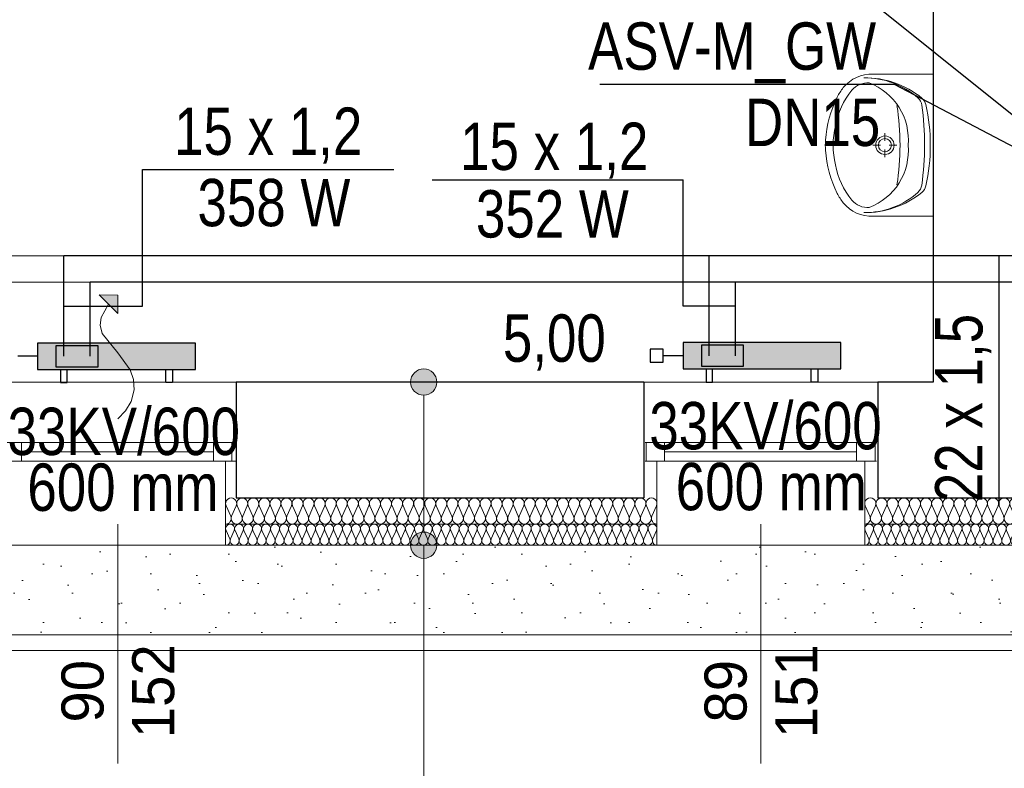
# Model space of a CAD drawing. Extents: x -440864 to -355682, y 13652 to 155872.
# Tile 17 of 179: x -422588 to -418844, y 21885 to 24730. Entities that reach past the tile are written whole.
import ezdxf
from ezdxf.lldxf.tags import DXFTag

# ---------------------------------------------------------------- set-up
doc = ezdxf.new("R2010")
doc.units = 0
doc.header["$MEASUREMENT"] = 0
for name, color, linetype in [('#podkład', 252, 'Continuous'), ('A-Okna', 252, 'Continuous'), ('Arch ocieplenie', 252, 'Continuous'), ('Arch opisy', 252, 'Continuous'), ('Inwent Izolacje', 252, 'Continuous'), ('INWENT wyposarzenie', 252, 'Continuous'), ('IS_Armatura_podłączeniowa_grz._dolnozas.', 7, 'SOLID'), ('IS_Armatura_Therm', 7, 'SOLID'), ('IS_Grzejniki_Plan_rzut', 7, 'SOLID'), ('IS_Opisy_działek_Therm', 7, 'SOLID'), ('IS_Powrót', 5, 'DASH'), ('IS_Text_Armatury_Therm', 7, 'Continuous'), ('IS_Text_Odbiornikow_Therm', 7, 'Continuous'), ('IS_Zasilanie', 1, 'SOLID')]:
    doc.layers.add(name, color=color, linetype=linetype)
for name, color, linetype, lineweight in [('A-Okna_Nr_Pióra__9', 252, 'Continuous', 13), ('Arch ocieplenie_Nr_Pióra__9', 252, 'Continuous', 13), ('Arch okna_Nr_Pióra__82', 252, 'Continuous', 20), ('Arch opisy_Nr_Pióra__21', 252, 'Continuous', 9), ('Arch teren_Nr_Pióra__5', 252, 'Continuous', 13), ('Arch wykończenie_Nr_Pióra__3', 252, 'Continuous', 18), ('Inwent Izolacje_Nr_Pióra__2', 252, 'Continuous', 13), ('INWENT wyposarzenie_Nr_Pióra__21', 252, 'Continuous', 9), ('INWENT. OKNA_Nr_Pióra__21', 252, 'Continuous', 9), ('INWENT. OKNA_Nr_Pióra__5', 252, 'Continuous', 13), ('INWENT.ŚCIANY_Nr_Pióra__1', 252, 'Continuous', 25), ('INWENT.ŚCIANY_Nr_Pióra__2', 252, 'Continuous', 13), ('INWENT.ŚCIANY_Nr_Pióra__21', 252, 'Continuous', 9)]:
    doc.layers.add(name, color=color, linetype=linetype, lineweight=lineweight)
doc.styles.add('GENERATED_STYLE_5', font='txt')
doc.styles.get("Standard").update_dxf_attribs({"font": 'arial.ttf', "width": 0.8, "bigfont": 'BIGFONT.SHX'})
tags = doc.linetypes.add('DASH', pattern=[15, 10, -5]).pattern_tags.tags
tags[6:7] = [DXFTag(74, 4), DXFTag(75, 0), DXFTag(340, '0'), DXFTag(46, 0.0), DXFTag(50, 0.0), DXFTag(44, 0.0), DXFTag(45, 0.0)]
tags[4:5] = [DXFTag(74, 4), DXFTag(75, 0), DXFTag(340, '0'), DXFTag(46, 0.0), DXFTag(50, 0.0), DXFTag(44, 0.0), DXFTag(45, 0.0)]
tags = doc.linetypes.add('SOLID', pattern=[10, 10, 0]).pattern_tags.tags
tags[6:7] = [DXFTag(74, 4), DXFTag(75, 0), DXFTag(340, '0'), DXFTag(46, 0.0), DXFTag(50, 0.0), DXFTag(44, 0.0), DXFTag(45, 0.0)]
tags[4:5] = [DXFTag(74, 4), DXFTag(75, 0), DXFTag(340, '0'), DXFTag(46, 0.0), DXFTag(50, 0.0), DXFTag(44, 0.0), DXFTag(45, 0.0)]

# ---------------------------------------------------------------- blocks, each defined once
blk = doc.blocks.new('Izolacja cieplna 14_5', base_point=(-419374.9, 22732.6))
at = {"layer": 'Arch ocieplenie_Nr_Pióra__9', "linetype": 'Continuous'}
for p, q in [((-419373.5, 22788.8), (-419359.5, 22756.5)), ((-419356.7, 22756.5), (-419342.7, 22788.8)), ((-419339.9, 22788.8), (-419325.9, 22756.5)), ((-419323.1, 22756.5), (-419309.1, 22788.8)), ((-419306.3, 22788.8), (-419292.3, 22756.5)), ((-419289.5, 22756.5), (-419275.5, 22788.8)), ((-419272.7, 22788.8), (-419258.7, 22756.5)), ((-419255.9, 22756.5), (-419241.9, 22788.8)), ((-419239.1, 22788.8), (-419225.1, 22756.5)), ((-419222.2, 22756.5), (-419208.3, 22788.8)), ((-419205.4, 22788.8), (-419191.4, 22756.5)), ((-419188.6, 22756.5), (-419174.6, 22788.8)), ((-419171.8, 22788.8), (-419157.8, 22756.5)), ((-419155, 22756.5), (-419141, 22788.8)), ((-419138.2, 22788.8), (-419124.2, 22756.5)), ((-419121.4, 22756.5), (-419107.4, 22788.8)), ((-419104.6, 22788.8), (-419090.6, 22756.5)), ((-419087.8, 22756.5), (-419073.8, 22788.8)), ((-419070.9, 22788.8), (-419057, 22756.5)), ((-419054.1, 22756.5), (-419040.2, 22788.8)), ((-419037.3, 22788.8), (-419023.3, 22756.5)), ((-419020.5, 22756.5), (-419006.5, 22788.8)), ((-419003.7, 22788.8), (-418989.7, 22756.5)), ((-418986.9, 22756.5), (-418972.9, 22788.8)), ((-418970.1, 22788.8), (-418956.1, 22756.5)), ((-418953.3, 22756.5), (-418939.3, 22788.8)), ((-418936.5, 22788.8), (-418922.5, 22756.5)), ((-418919.7, 22756.5), (-418905.7, 22788.8)), ((-418902.8, 22788.8), (-418888.9, 22756.5)), ((-418886, 22756.5), (-418872, 22788.8)), ((-418869.2, 22788.8), (-418855.2, 22756.5)), ((-418852.4, 22756.5), (-418838.4, 22788.8)), ((-418835.6, 22788.8), (-418821.6, 22756.5)), ((-418818.8, 22756.5), (-418804.8, 22788.8)), ((-418802, 22788.8), (-418788, 22756.5)), ((-418785.2, 22756.5), (-418771.2, 22788.8)), ((-418768.4, 22788.8), (-418754.4, 22756.5)), ((-418751.6, 22756.5), (-418737.6, 22788.8)), ((-418734.7, 22788.8), (-418720.8, 22756.5)), ((-418717.9, 22756.5), (-418703.9, 22788.8)), ((-418701.1, 22788.8), (-418687.1, 22756.5)), ((-418684.3, 22756.5), (-418670.3, 22788.8)), ((-418667.5, 22788.8), (-418653.5, 22756.5)), ((-418650.7, 22756.5), (-418636.7, 22788.8)), ((-418633.9, 22788.8), (-418619.9, 22756.5)), ((-418617.1, 22756.5), (-418603.1, 22788.8)), ((-418600.3, 22788.8), (-418586.3, 22756.5)), ((-418583.4, 22756.5), (-418569.5, 22788.8)), ((-418566.6, 22788.8), (-418552.7, 22756.5)), ((-418549.8, 22756.5), (-418535.8, 22788.8)), ((-418533, 22788.8), (-418519, 22756.5)), ((-418516.2, 22756.5), (-418502.2, 22788.8)), ((-418499.4, 22788.8), (-418485.4, 22756.5)), ((-418482.6, 22756.5), (-418468.6, 22788.8)), ((-418465.8, 22788.8), (-418451.8, 22756.5)), ((-418449, 22756.5), (-418435, 22788.8)), ((-418432.2, 22788.8), (-418418.2, 22756.5)), ((-418415.3, 22756.5), (-418401.4, 22788.8))]:
    blk.add_line(p, q, dxfattribs=at)
for centre, start_param, end_param in [((-419358.1, 22795.6), 4.299595, 8.266775), ((-419324.5, 22795.6), 4.299595, 8.266775), ((-419290.9, 22795.6), 4.299595, 8.266775), ((-419257.3, 22795.6), 4.299595, 8.266775), ((-419223.7, 22795.6), 4.299595, 8.266775), ((-419190, 22795.6), 4.299595, 8.266775), ((-419156.4, 22795.6), 4.299595, 8.266775), ((-419122.8, 22795.6), 4.299595, 8.266775), ((-419089.2, 22795.6), 4.299595, 8.266775), ((-419055.6, 22795.6), 4.299595, 8.266775), ((-419021.9, 22795.6), 4.299595, 8.266775), ((-418988.3, 22795.6), 4.299595, 8.266775), ((-418954.7, 22795.6), 4.299595, 8.266775), ((-418921.1, 22795.6), 4.299595, 8.266775), ((-418887.4, 22795.6), 4.299595, 8.266775), ((-418853.8, 22795.6), 4.299595, 8.266775), ((-418820.2, 22795.6), 4.299595, 8.266775), ((-418786.6, 22795.6), 4.299595, 8.266775), ((-418753, 22795.6), 4.299595, 8.266775), ((-418719.3, 22795.6), 4.299595, 8.266775), ((-418685.7, 22795.6), 4.299595, 8.266775), ((-418652.1, 22795.6), 4.299595, 8.266775), ((-418618.5, 22795.6), 4.299595, 8.266775), ((-418584.9, 22795.6), 4.299595, 8.266775), ((-418551.2, 22795.6), 4.299595, 8.266775), ((-418517.6, 22795.6), 4.299595, 8.266775), ((-418484, 22795.6), 4.299595, 8.266775), ((-418450.4, 22795.6), 4.299595, 8.266775), ((-418416.8, 22795.6), 4.299595, 8.266775), ((-419374.9, 22749.6), 3.141593, 5.125182), ((-419341.3, 22749.6), 1.158004, 5.125183), ((-419307.7, 22749.6), 1.158004, 5.125183), ((-419274.1, 22749.6), 1.158004, 5.125183), ((-419240.5, 22749.6), 1.158004, 5.125183), ((-419206.8, 22749.6), 1.158004, 5.125183), ((-419173.2, 22749.6), 1.158004, 5.125183), ((-419139.6, 22749.6), 1.158004, 5.125183), ((-419106, 22749.6), 1.158004, 5.125183), ((-419072.4, 22749.6), 1.158004, 5.125183), ((-419038.7, 22749.6), 1.158004, 5.125183), ((-419005.1, 22749.6), 1.158004, 5.125183), ((-418971.5, 22749.6), 1.158004, 5.125183), ((-418937.9, 22749.6), 1.158004, 5.125183), ((-418904.3, 22749.6), 1.158004, 5.125183), ((-418870.6, 22749.6), 1.158004, 5.125183), ((-418837, 22749.6), 1.158004, 5.125183), ((-418803.4, 22749.6), 1.158004, 5.125183), ((-418769.8, 22749.6), 1.158004, 5.125183), ((-418736.2, 22749.6), 1.158004, 5.125183), ((-418702.5, 22749.6), 1.158004, 5.125183), ((-418668.9, 22749.6), 1.158004, 5.125183), ((-418635.3, 22749.6), 1.158004, 5.125183), ((-418601.7, 22749.6), 1.158004, 5.125183), ((-418568.1, 22749.6), 1.158004, 5.125183), ((-418534.4, 22749.6), 1.158004, 5.125183), ((-418500.8, 22749.6), 1.158004, 5.125183), ((-418467.2, 22749.6), 1.158004, 5.125183), ((-418433.6, 22749.6), 1.158004, 5.125183), ((-418399.9, 22749.6), 1.158004, 3.141593)]:
    blk.add_ellipse(centre, major_axis=(0, 17), ratio=0.988013, start_param=start_param, end_param=end_param, dxfattribs=at)
blk = doc.blocks.new('Izolacja cieplna 14_6', base_point=(-421804.9, 22732.6))
at = {"layer": 'Arch ocieplenie_Nr_Pióra__9', "linetype": 'Continuous'}
for p, q in [((-421803.5, 22788.8), (-421789.3, 22756.5)), ((-421786.4, 22756.5), (-421772.2, 22788.8)), ((-421769.3, 22788.8), (-421755.1, 22756.5)), ((-421752.3, 22756.5), (-421738, 22788.8)), ((-421735.2, 22788.8), (-421721, 22756.5)), ((-421718.1, 22756.5), (-421703.9, 22788.8)), ((-421701, 22788.8), (-421686.8, 22756.5)), ((-421683.9, 22756.5), (-421669.7, 22788.8)), ((-421666.8, 22788.8), (-421652.6, 22756.5)), ((-421649.8, 22756.5), (-421635.5, 22788.8)), ((-421632.7, 22788.8), (-421618.5, 22756.5)), ((-421615.6, 22756.5), (-421601.4, 22788.8)), ((-421598.5, 22788.8), (-421584.3, 22756.5)), ((-421581.4, 22756.5), (-421567.2, 22788.8)), ((-421564.3, 22788.8), (-421550.1, 22756.5)), ((-421547.3, 22756.5), (-421533, 22788.8)), ((-421530.2, 22788.8), (-421516, 22756.5)), ((-421513.1, 22756.5), (-421498.9, 22788.8)), ((-421496, 22788.8), (-421481.8, 22756.5)), ((-421478.9, 22756.5), (-421464.7, 22788.8)), ((-421461.8, 22788.8), (-421447.6, 22756.5)), ((-421444.8, 22756.5), (-421430.5, 22788.8)), ((-421427.7, 22788.8), (-421413.5, 22756.5)), ((-421410.6, 22756.5), (-421396.4, 22788.8)), ((-421393.5, 22788.8), (-421379.3, 22756.5)), ((-421376.4, 22756.5), (-421362.2, 22788.8)), ((-421359.3, 22788.8), (-421345.1, 22756.5)), ((-421342.3, 22756.5), (-421328, 22788.8)), ((-421325.2, 22788.8), (-421311, 22756.5)), ((-421308.1, 22756.5), (-421293.9, 22788.8)), ((-421291, 22788.8), (-421276.8, 22756.5)), ((-421273.9, 22756.5), (-421259.7, 22788.8)), ((-421256.8, 22788.8), (-421242.6, 22756.5)), ((-421239.8, 22756.5), (-421225.5, 22788.8)), ((-421222.7, 22788.8), (-421208.5, 22756.5)), ((-421205.6, 22756.5), (-421191.4, 22788.8)), ((-421188.5, 22788.8), (-421174.3, 22756.5)), ((-421171.4, 22756.5), (-421157.2, 22788.8)), ((-421154.3, 22788.8), (-421140.1, 22756.5)), ((-421137.3, 22756.5), (-421123, 22788.8)), ((-421120.2, 22788.8), (-421106, 22756.5)), ((-421103.1, 22756.5), (-421088.9, 22788.8)), ((-421086, 22788.8), (-421071.8, 22756.5)), ((-421068.9, 22756.5), (-421054.7, 22788.8)), ((-421051.8, 22788.8), (-421037.6, 22756.5)), ((-421034.8, 22756.5), (-421020.5, 22788.8)), ((-421017.7, 22788.8), (-421003.5, 22756.5)), ((-421000.6, 22756.5), (-420986.4, 22788.8)), ((-420983.5, 22788.8), (-420969.3, 22756.5)), ((-420966.4, 22756.5), (-420952.2, 22788.8)), ((-420949.3, 22788.8), (-420935.1, 22756.5)), ((-420932.3, 22756.5), (-420918, 22788.8)), ((-420915.2, 22788.8), (-420901, 22756.5)), ((-420898.1, 22756.5), (-420883.9, 22788.8)), ((-420881, 22788.8), (-420866.8, 22756.5)), ((-420863.9, 22756.5), (-420849.7, 22788.8)), ((-420846.8, 22788.8), (-420832.6, 22756.5)), ((-420829.8, 22756.5), (-420815.5, 22788.8)), ((-420812.7, 22788.8), (-420798.5, 22756.5)), ((-420795.6, 22756.5), (-420781.4, 22788.8)), ((-420778.5, 22788.8), (-420764.3, 22756.5)), ((-420761.4, 22756.5), (-420747.2, 22788.8)), ((-420744.3, 22788.8), (-420730.1, 22756.5)), ((-420727.3, 22756.5), (-420713, 22788.8)), ((-420710.2, 22788.8), (-420696, 22756.5)), ((-420693.1, 22756.5), (-420678.9, 22788.8)), ((-420676, 22788.8), (-420661.8, 22756.5)), ((-420658.9, 22756.5), (-420644.7, 22788.8)), ((-420641.8, 22788.8), (-420627.6, 22756.5)), ((-420624.8, 22756.5), (-420610.5, 22788.8)), ((-420607.7, 22788.8), (-420593.5, 22756.5)), ((-420590.6, 22756.5), (-420576.4, 22788.8)), ((-420573.5, 22788.8), (-420559.3, 22756.5)), ((-420556.4, 22756.5), (-420542.2, 22788.8)), ((-420539.3, 22788.8), (-420525.1, 22756.5)), ((-420522.3, 22756.5), (-420508, 22788.8)), ((-420505.2, 22788.8), (-420491, 22756.5)), ((-420488.1, 22756.5), (-420473.9, 22788.8)), ((-420471, 22788.8), (-420456.8, 22756.5)), ((-420453.9, 22756.5), (-420439.7, 22788.8)), ((-420436.8, 22788.8), (-420422.6, 22756.5)), ((-420419.8, 22756.5), (-420405.5, 22788.8)), ((-420402.7, 22788.8), (-420388.5, 22756.5)), ((-420385.6, 22756.5), (-420371.4, 22788.8)), ((-420368.5, 22788.8), (-420354.3, 22756.5)), ((-420351.4, 22756.5), (-420337.2, 22788.8)), ((-420334.3, 22788.8), (-420320.1, 22756.5)), ((-420317.3, 22756.5), (-420303, 22788.8)), ((-420300.2, 22788.8), (-420286, 22756.5)), ((-420283.1, 22756.5), (-420268.9, 22788.8)), ((-420266, 22788.8), (-420251.8, 22756.5)), ((-420248.9, 22756.5), (-420234.7, 22788.8)), ((-420231.8, 22788.8), (-420217.6, 22756.5)), ((-420214.8, 22756.5), (-420200.5, 22788.8)), ((-420197.7, 22788.8), (-420183.5, 22756.5)), ((-420180.6, 22756.5), (-420166.4, 22788.8))]:
    blk.add_line(p, q, dxfattribs=at)
for centre, start_param, end_param in [((-421787.9, 22795.6), 5.870392, 9.837571), ((-421753.7, 22795.6), 5.870392, 9.837571), ((-421719.5, 22795.6), 5.870392, 9.837571), ((-421685.4, 22795.6), 5.870392, 9.837571), ((-421651.2, 22795.6), 5.870392, 9.837571), ((-421617, 22795.6), 5.870392, 9.837571), ((-421582.9, 22795.6), 5.870392, 9.837571), ((-421548.7, 22795.6), 5.870392, 9.837571), ((-421514.5, 22795.6), 5.870392, 9.837571), ((-421480.4, 22795.6), 5.870392, 9.837571), ((-421446.2, 22795.6), 5.870392, 9.837571), ((-421412, 22795.6), 5.870392, 9.837571), ((-421377.9, 22795.6), 5.870392, 9.837571), ((-421343.7, 22795.6), 5.870392, 9.837571), ((-421309.5, 22795.6), 5.870392, 9.837571), ((-421275.4, 22795.6), 5.870392, 9.837571), ((-421241.2, 22795.6), 5.870392, 9.837571), ((-421207, 22795.6), 5.870392, 9.837571), ((-421172.9, 22795.6), 5.870392, 9.837571), ((-421138.7, 22795.6), 5.870392, 9.837571), ((-421104.5, 22795.6), 5.870392, 9.837571), ((-421070.4, 22795.6), 5.870392, 9.837571), ((-421036.2, 22795.6), 5.870392, 9.837571), ((-421002, 22795.6), 5.870392, 9.837571), ((-420967.9, 22795.6), 5.870392, 9.837571), ((-420933.7, 22795.6), 5.870392, 9.837571), ((-420899.5, 22795.6), 5.870392, 9.837571), ((-420865.4, 22795.6), 5.870392, 9.837571), ((-420831.2, 22795.6), 5.870392, 9.837571), ((-420797, 22795.6), 5.870392, 9.837571), ((-420762.9, 22795.6), 5.870392, 9.837571), ((-420728.7, 22795.6), 5.870392, 9.837571), ((-420694.5, 22795.6), 5.870392, 9.837571), ((-420660.4, 22795.6), 5.870392, 9.837571), ((-420626.2, 22795.6), 5.870392, 9.837571), ((-420592, 22795.6), 5.870392, 9.837571), ((-420557.9, 22795.6), 5.870392, 9.837571), ((-420523.7, 22795.6), 5.870392, 9.837571), ((-420489.5, 22795.6), 5.870392, 9.837571), ((-420455.4, 22795.6), 5.870392, 9.837571), ((-420421.2, 22795.6), 5.870392, 9.837571), ((-420387, 22795.6), 5.870392, 9.837571), ((-420352.9, 22795.6), 5.870392, 9.837571), ((-420318.7, 22795.6), 5.870392, 9.837571), ((-420284.5, 22795.6), 5.870392, 9.837571), ((-420250.4, 22795.6), 5.870392, 9.837571), ((-420216.2, 22795.6), 5.870392, 9.837571), ((-420182, 22795.6), 5.870392, 9.837571), ((-421804.9, 22749.6), 4.712389, 6.695979), ((-421770.8, 22749.6), 2.7288, 6.695979), ((-421736.6, 22749.6), 2.7288, 6.695979), ((-421702.4, 22749.6), 2.7288, 6.695979), ((-421668.3, 22749.6), 2.7288, 6.695979), ((-421634.1, 22749.6), 2.7288, 6.695979), ((-421599.9, 22749.6), 2.7288, 6.695979), ((-421565.8, 22749.6), 2.7288, 6.695979), ((-421531.6, 22749.6), 2.7288, 6.695979), ((-421497.4, 22749.6), 2.7288, 6.695979), ((-421463.3, 22749.6), 2.7288, 6.695979), ((-421429.1, 22749.6), 2.7288, 6.695979), ((-421394.9, 22749.6), 2.7288, 6.695979), ((-421360.8, 22749.6), 2.7288, 6.695979), ((-421326.6, 22749.6), 2.7288, 6.695979), ((-421292.4, 22749.6), 2.7288, 6.695979), ((-421258.3, 22749.6), 2.7288, 6.695979), ((-421224.1, 22749.6), 2.7288, 6.695979), ((-421189.9, 22749.6), 2.7288, 6.695979), ((-421155.8, 22749.6), 2.7288, 6.695979), ((-421121.6, 22749.6), 2.7288, 6.695979), ((-421087.4, 22749.6), 2.7288, 6.695979), ((-421053.3, 22749.6), 2.7288, 6.695979), ((-421019.1, 22749.6), 2.7288, 6.695979), ((-420984.9, 22749.6), 2.7288, 6.695979), ((-420950.8, 22749.6), 2.7288, 6.695979), ((-420916.6, 22749.6), 2.7288, 6.695979), ((-420882.4, 22749.6), 2.7288, 6.695979), ((-420848.3, 22749.6), 2.7288, 6.695979), ((-420814.1, 22749.6), 2.7288, 6.695979), ((-420779.9, 22749.6), 2.7288, 6.695979), ((-420745.8, 22749.6), 2.7288, 6.695979), ((-420711.6, 22749.6), 2.7288, 6.695979), ((-420677.4, 22749.6), 2.7288, 6.695979), ((-420643.3, 22749.6), 2.7288, 6.695979), ((-420609.1, 22749.6), 2.7288, 6.695979), ((-420574.9, 22749.6), 2.7288, 6.695979), ((-420540.8, 22749.6), 2.7288, 6.695979), ((-420506.6, 22749.6), 2.7288, 6.695979), ((-420472.4, 22749.6), 2.7288, 6.695979), ((-420438.3, 22749.6), 2.7288, 6.695979), ((-420404.1, 22749.6), 2.7288, 6.695979), ((-420369.9, 22749.6), 2.7288, 6.695979), ((-420335.8, 22749.6), 2.7288, 6.695979), ((-420301.6, 22749.6), 2.7288, 6.695979), ((-420267.4, 22749.6), 2.7288, 6.695979), ((-420233.3, 22749.6), 2.7288, 6.695979), ((-420199.1, 22749.6), 2.7288, 6.695979), ((-420164.9, 22749.6), 2.7288, 4.712389)]:
    blk.add_ellipse(centre, major_axis=(17.1, 0), ratio=0.995959, start_param=start_param, end_param=end_param, dxfattribs=at)
blk = doc.blocks.new('Symbol Umywalka 14_251', base_point=(-419525, 24522.6))
at = {"layer": 'INWENT wyposarzenie_Nr_Pióra__21', "linetype": 'Continuous'}
for p, q in [((-419114.9, 24522.6), (-419343.4, 24522.6)), ((-419114.9, 24522.6), (-419114.9, 23982.6)), ((-419114.9, 24167.5), (-419114.9, 24337.7)), ((-419298.3, 24269.4), (-419298.3, 24298.2)), ((-419314.9, 24252.7), (-419343.8, 24252.7)), ((-419298.3, 24207.2), (-419298.3, 24236)), ((-419252.8, 24252.7), (-419281.6, 24252.7)), ((-419114.9, 23982.6), (-419343.4, 23982.6))]:
    blk.add_line(p, q, dxfattribs=at)
for radius in [35, 25]:
    blk.add_circle((-419298.3, 24252.7), radius, dxfattribs=at)
for centre, radius, start, end in [((-419349.3, 24385.4), 137.4, 87.5448, 141.2546), ((-419363.1, 24408.6), 80.9, 86.0694, 139.1984), ((-419373.1, 24169.1), 339.6, 50.6648, 90.9072), ((-419374.8, 24203.6), 305.1, 48.5245, 90.6767), ((-419446, 24265.5), 240.7, 32.8442, 68.4481), ((-419197.6, 24276), 293, 140.7149, 170.0022), ((-419290.4, 24338.4), 212.8, 141.3152, 152.8429), ((-419081.3, 24238.9), 444.2, 153.7403, 175.7948), ((-419202.6, 24398.5), 45, 7.8304, 48.5245), ((-419186.3, 24397), 45, 12.694, 50.6648), ((-420225.7, 24252.7), 984.9, 351.1796, 8.8266), ((-419449.8, 24271.9), 240.6, 355.394, 31.0561), ((-420301.1, 24247.4), 1153.8, 0.245, 7.8304), ((-419801.8, 24258.4), 675.9, 359.4897, 12.694), ((-419178.3, 24252.6), 316.7, 166.4334, 193.5666), ((-419255, 24252.6), 270, 175.9876, 184.0124), ((-419081.3, 24266.3), 444.2, 184.2052, 206.2597), ((-419449.8, 24233.3), 240.6, 328.9439, 4.606), ((-420301, 24259.1), 1153.8, 352.0921, 359.6775), ((-419801.8, 24247.5), 675.9, 347.2285, 0.4328), ((-419197.6, 24229.2), 293, 189.9978, 219.2851), ((-419446, 24239.7), 240.7, 291.5519, 327.1558), ((-419372.9, 24336.2), 339.6, 269.0153, 309.2578), ((-419374.8, 24301.7), 305.1, 269.2458, 311.398), ((-419202.8, 24106.6), 45, 311.398, 352.0921), ((-419186.5, 24108), 45, 309.2578, 347.2285), ((-419290.4, 24166.9), 212.8, 207.1571, 218.6848), ((-419363.1, 24096.6), 80.9, 220.8016, 273.9306), ((-419349.3, 24119.8), 137.4, 218.7454, 272.4552)]:
    blk.add_arc(centre, radius, start, end, dxfattribs=at)
blk = doc.blocks.new('Izolacja cieplna 14_259', base_point=(-421804.9, 22812.6))
at = {"layer": 'Inwent Izolacje_Nr_Pióra__2', "linetype": 'Continuous'}
for p, q in [((-421803.2, 22882.8), (-421785.7, 22842.4)), ((-421782.2, 22842.4), (-421764.7, 22882.8)), ((-421761.1, 22882.8), (-421743.6, 22842.4)), ((-421740.1, 22842.4), (-421722.6, 22882.8)), ((-421719.1, 22882.8), (-421701.6, 22842.4)), ((-421698.1, 22842.4), (-421680.6, 22882.8)), ((-421677, 22882.8), (-421659.5, 22842.4)), ((-421656, 22842.4), (-421638.5, 22882.8)), ((-421635, 22882.8), (-421617.5, 22842.4)), ((-421614, 22842.4), (-421596.5, 22882.8)), ((-421592.9, 22882.8), (-421575.4, 22842.4)), ((-421571.9, 22842.4), (-421554.4, 22882.8)), ((-421550.9, 22882.8), (-421533.4, 22842.4)), ((-421529.8, 22842.4), (-421512.4, 22882.8)), ((-421508.8, 22882.8), (-421491.3, 22842.4)), ((-421487.8, 22842.4), (-421470.3, 22882.8)), ((-421466.8, 22882.8), (-421449.3, 22842.4)), ((-421445.7, 22842.4), (-421428.3, 22882.8)), ((-421424.7, 22882.8), (-421407.2, 22842.4)), ((-421403.7, 22842.4), (-421386.2, 22882.8)), ((-421382.7, 22882.8), (-421365.2, 22842.4)), ((-421361.6, 22842.4), (-421344.1, 22882.8)), ((-421340.6, 22882.8), (-421323.1, 22842.4)), ((-421319.6, 22842.4), (-421302.1, 22882.8)), ((-421298.6, 22882.8), (-421281.1, 22842.4)), ((-421277.5, 22842.4), (-421260, 22882.8)), ((-421256.5, 22882.8), (-421239, 22842.4)), ((-421235.5, 22842.4), (-421218, 22882.8)), ((-421214.5, 22882.8), (-421197, 22842.4)), ((-421193.4, 22842.4), (-421175.9, 22882.8)), ((-421172.4, 22882.8), (-421154.9, 22842.4)), ((-421151.4, 22842.4), (-421133.9, 22882.8)), ((-421130.4, 22882.8), (-421112.9, 22842.4)), ((-421109.3, 22842.4), (-421091.8, 22882.8)), ((-421088.3, 22882.8), (-421070.8, 22842.4)), ((-421067.3, 22842.4), (-421049.8, 22882.8)), ((-421046.3, 22882.8), (-421028.8, 22842.4)), ((-421025.2, 22842.4), (-421007.7, 22882.8)), ((-421004.2, 22882.8), (-420986.7, 22842.4)), ((-420983.2, 22842.4), (-420965.7, 22882.8)), ((-420962.2, 22882.8), (-420944.7, 22842.4)), ((-420941.1, 22842.4), (-420923.6, 22882.8)), ((-420920.1, 22882.8), (-420902.6, 22842.4)), ((-420899.1, 22842.4), (-420881.6, 22882.8)), ((-420878.1, 22882.8), (-420860.6, 22842.4)), ((-420857, 22842.4), (-420839.5, 22882.8)), ((-420836, 22882.8), (-420818.5, 22842.4)), ((-420815, 22842.4), (-420797.5, 22882.8)), ((-420793.9, 22882.8), (-420776.5, 22842.4)), ((-420772.9, 22842.4), (-420755.4, 22882.8)), ((-420751.9, 22882.8), (-420734.4, 22842.4)), ((-420730.9, 22842.4), (-420713.4, 22882.8)), ((-420709.8, 22882.8), (-420692.4, 22842.4)), ((-420688.8, 22842.4), (-420671.3, 22882.8)), ((-420667.8, 22882.8), (-420650.3, 22842.4)), ((-420646.8, 22842.4), (-420629.3, 22882.8)), ((-420625.7, 22882.8), (-420608.3, 22842.4)), ((-420604.7, 22842.4), (-420587.2, 22882.8)), ((-420583.7, 22882.8), (-420566.2, 22842.4)), ((-420562.7, 22842.4), (-420545.2, 22882.8)), ((-420541.6, 22882.8), (-420524.1, 22842.4)), ((-420520.6, 22842.4), (-420503.1, 22882.8)), ((-420499.6, 22882.8), (-420482.1, 22842.4)), ((-420478.6, 22842.4), (-420461.1, 22882.8)), ((-420457.5, 22882.8), (-420440, 22842.4)), ((-420436.5, 22842.4), (-420419, 22882.8)), ((-420415.5, 22882.8), (-420398, 22842.4)), ((-420394.5, 22842.4), (-420377, 22882.8)), ((-420373.4, 22882.8), (-420355.9, 22842.4)), ((-420352.4, 22842.4), (-420334.9, 22882.8)), ((-420331.4, 22882.8), (-420313.9, 22842.4)), ((-420310.4, 22842.4), (-420292.9, 22882.8)), ((-420289.3, 22882.8), (-420271.8, 22842.4)), ((-420268.3, 22842.4), (-420250.8, 22882.8)), ((-420247.3, 22882.8), (-420229.8, 22842.4)), ((-420226.3, 22842.4), (-420208.8, 22882.8)), ((-420205.2, 22882.8), (-420187.7, 22842.4)), ((-420184.2, 22842.4), (-420166.7, 22882.8))]:
    blk.add_line(p, q, dxfattribs=at)
for centre, start_param, end_param in [((-421783.9, 22891.3), 4.299595, 8.266775), ((-421741.9, 22891.3), 4.299595, 8.266775), ((-421699.8, 22891.3), 4.299595, 8.266775), ((-421657.8, 22891.3), 4.299595, 8.266775), ((-421615.7, 22891.3), 4.299595, 8.266775), ((-421573.7, 22891.3), 4.299595, 8.266775), ((-421531.6, 22891.3), 4.299595, 8.266775), ((-421489.6, 22891.3), 4.299595, 8.266775), ((-421447.5, 22891.3), 4.299595, 8.266775), ((-421405.5, 22891.3), 4.299595, 8.266775), ((-421363.4, 22891.3), 4.299595, 8.266775), ((-421321.4, 22891.3), 4.299595, 8.266775), ((-421279.3, 22891.3), 4.299595, 8.266775), ((-421237.3, 22891.3), 4.299595, 8.266775), ((-421195.2, 22891.3), 4.299595, 8.266775), ((-421153.2, 22891.3), 4.299595, 8.266775), ((-421111.1, 22891.3), 4.299595, 8.266775), ((-421069, 22891.3), 4.299595, 8.266775), ((-421027, 22891.3), 4.299595, 8.266775), ((-420984.9, 22891.3), 4.299595, 8.266775), ((-420942.9, 22891.3), 4.299595, 8.266775), ((-420900.8, 22891.3), 4.299595, 8.266775), ((-420858.8, 22891.3), 4.299595, 8.266775), ((-420816.7, 22891.3), 4.299595, 8.266775), ((-420774.7, 22891.3), 4.299595, 8.266775), ((-420732.6, 22891.3), 4.299595, 8.266775), ((-420690.6, 22891.3), 4.299595, 8.266775), ((-420648.5, 22891.3), 4.299595, 8.266775), ((-420606.5, 22891.3), 4.299595, 8.266775), ((-420564.4, 22891.3), 4.299595, 8.266775), ((-420522.4, 22891.3), 4.299595, 8.266775), ((-420480.3, 22891.3), 4.299595, 8.266775), ((-420438.3, 22891.3), 4.299595, 8.266775), ((-420396.2, 22891.3), 4.299595, 8.266775), ((-420354.2, 22891.3), 4.299595, 8.266775), ((-420312.1, 22891.3), 4.299595, 8.266775), ((-420270.1, 22891.3), 4.299595, 8.266775), ((-420228, 22891.3), 4.299595, 8.266775), ((-420186, 22891.3), 4.299595, 8.266775), ((-421804.9, 22833.9), 3.141593, 5.125182), ((-421762.9, 22833.9), 1.158004, 5.125183), ((-421720.8, 22833.9), 1.158004, 5.125183), ((-421678.8, 22833.9), 1.158004, 5.125183), ((-421636.7, 22833.9), 1.158004, 5.125183), ((-421594.7, 22833.9), 1.158004, 5.125183), ((-421552.6, 22833.9), 1.158004, 5.125183), ((-421510.6, 22833.9), 1.158004, 5.125183), ((-421468.5, 22833.9), 1.158004, 5.125183), ((-421426.5, 22833.9), 1.158004, 5.125183), ((-421384.4, 22833.9), 1.158004, 5.125183), ((-421342.4, 22833.9), 1.158004, 5.125183), ((-421300.3, 22833.9), 1.158004, 5.125183), ((-421258.3, 22833.9), 1.158004, 5.125183), ((-421216.2, 22833.9), 1.158004, 5.125183), ((-421174.2, 22833.9), 1.158004, 5.125183), ((-421132.1, 22833.9), 1.158004, 5.125183), ((-421090.1, 22833.9), 1.158004, 5.125183), ((-421048, 22833.9), 1.158004, 5.125183), ((-421006, 22833.9), 1.158004, 5.125183), ((-420963.9, 22833.9), 1.158004, 5.125183), ((-420921.9, 22833.9), 1.158004, 5.125183), ((-420879.8, 22833.9), 1.158004, 5.125183), ((-420837.8, 22833.9), 1.158004, 5.125183), ((-420795.7, 22833.9), 1.158004, 5.125183), ((-420753.7, 22833.9), 1.158004, 5.125183), ((-420711.6, 22833.9), 1.158004, 5.125183), ((-420669.6, 22833.9), 1.158004, 5.125183), ((-420627.5, 22833.9), 1.158004, 5.125183), ((-420585.5, 22833.9), 1.158004, 5.125183), ((-420543.4, 22833.9), 1.158004, 5.125183), ((-420501.4, 22833.9), 1.158004, 5.125183), ((-420459.3, 22833.9), 1.158004, 5.125183), ((-420417.3, 22833.9), 1.158004, 5.125183), ((-420375.2, 22833.9), 1.158004, 5.125183), ((-420333.2, 22833.9), 1.158004, 5.125183), ((-420291.1, 22833.9), 1.158004, 5.125183), ((-420249.1, 22833.9), 1.158004, 5.125183), ((-420207, 22833.9), 1.158004, 5.125183), ((-420164.9, 22833.9), 1.158004, 3.141593)]:
    blk.add_ellipse(centre, major_axis=(0, 21.3), ratio=0.988613, start_param=start_param, end_param=end_param, dxfattribs=at)
blk = doc.blocks.new('Izolacja cieplna 14_260', base_point=(-419374.9, 22812.6))
at = {"layer": 'Inwent Izolacje_Nr_Pióra__2', "linetype": 'Continuous'}
for p, q in [((-419373.2, 22882.8), (-419355.5, 22842.4)), ((-419352, 22842.4), (-419334.3, 22882.8)), ((-419330.8, 22882.8), (-419313.1, 22842.4)), ((-419309.6, 22842.4), (-419291.9, 22882.8)), ((-419288.4, 22882.8), (-419270.7, 22842.4)), ((-419267.2, 22842.4), (-419249.6, 22882.8)), ((-419246, 22882.8), (-419228.4, 22842.4)), ((-419224.8, 22842.4), (-419207.2, 22882.8)), ((-419203.6, 22882.8), (-419186, 22842.4)), ((-419182.4, 22842.4), (-419164.8, 22882.8)), ((-419161.2, 22882.8), (-419143.6, 22842.4)), ((-419140, 22842.4), (-419122.4, 22882.8)), ((-419118.8, 22882.8), (-419101.2, 22842.4)), ((-419097.6, 22842.4), (-419080, 22882.8)), ((-419076.4, 22882.8), (-419058.8, 22842.4)), ((-419055.2, 22842.4), (-419037.6, 22882.8)), ((-419034, 22882.8), (-419016.4, 22842.4)), ((-419012.8, 22842.4), (-418995.2, 22882.8)), ((-418991.6, 22882.8), (-418974, 22842.4)), ((-418970.4, 22842.4), (-418952.8, 22882.8)), ((-418949.3, 22882.8), (-418931.6, 22842.4)), ((-418928.1, 22842.4), (-418910.4, 22882.8)), ((-418906.9, 22882.8), (-418889.2, 22842.4)), ((-418885.7, 22842.4), (-418868, 22882.8)), ((-418864.5, 22882.8), (-418846.8, 22842.4)), ((-418843.3, 22842.4), (-418825.6, 22882.8)), ((-418822.1, 22882.8), (-418804.4, 22842.4)), ((-418800.9, 22842.4), (-418783.2, 22882.8)), ((-418779.7, 22882.8), (-418762.1, 22842.4)), ((-418758.5, 22842.4), (-418740.9, 22882.8)), ((-418737.3, 22882.8), (-418719.7, 22842.4)), ((-418716.1, 22842.4), (-418698.5, 22882.8)), ((-418694.9, 22882.8), (-418677.3, 22842.4)), ((-418673.7, 22842.4), (-418656.1, 22882.8)), ((-418652.5, 22882.8), (-418634.9, 22842.4)), ((-418631.3, 22842.4), (-418613.7, 22882.8)), ((-418610.1, 22882.8), (-418592.5, 22842.4)), ((-418588.9, 22842.4), (-418571.3, 22882.8)), ((-418567.7, 22882.8), (-418550.1, 22842.4)), ((-418546.5, 22842.4), (-418528.9, 22882.8)), ((-418525.3, 22882.8), (-418507.7, 22842.4)), ((-418504.1, 22842.4), (-418486.5, 22882.8)), ((-418482.9, 22882.8), (-418465.3, 22842.4)), ((-418461.8, 22842.4), (-418444.1, 22882.8)), ((-418440.6, 22882.8), (-418422.9, 22842.4)), ((-418419.4, 22842.4), (-418401.7, 22882.8))]:
    blk.add_line(p, q, dxfattribs=at)
for centre, start_param, end_param in [((-419353.8, 22891.3), 4.299595, 8.266775), ((-419311.4, 22891.3), 4.299595, 8.266775), ((-419269, 22891.3), 4.299595, 8.266775), ((-419226.6, 22891.3), 4.299595, 8.266775), ((-419184.2, 22891.3), 4.299595, 8.266775), ((-419141.8, 22891.3), 4.299595, 8.266775), ((-419099.4, 22891.3), 4.299595, 8.266775), ((-419057, 22891.3), 4.299595, 8.266775), ((-419014.6, 22891.3), 4.299595, 8.266775), ((-418972.2, 22891.3), 4.299595, 8.266775), ((-418929.8, 22891.3), 4.299595, 8.266775), ((-418887.4, 22891.3), 4.299595, 8.266775), ((-418845.1, 22891.3), 4.299595, 8.266775), ((-418802.7, 22891.3), 4.299595, 8.266775), ((-418760.3, 22891.3), 4.299595, 8.266775), ((-418717.9, 22891.3), 4.299595, 8.266775), ((-418675.5, 22891.3), 4.299595, 8.266775), ((-418633.1, 22891.3), 4.299595, 8.266775), ((-418590.7, 22891.3), 4.299595, 8.266775), ((-418548.3, 22891.3), 4.299595, 8.266775), ((-418505.9, 22891.3), 4.299595, 8.266775), ((-418463.5, 22891.3), 4.299595, 8.266775), ((-418421.1, 22891.3), 4.299595, 8.266775), ((-419374.9, 22833.9), 3.141593, 5.125182), ((-419332.6, 22833.9), 1.158004, 5.125183), ((-419290.2, 22833.9), 1.158004, 5.125183), ((-419247.8, 22833.9), 1.158004, 5.125183), ((-419205.4, 22833.9), 1.158004, 5.125183), ((-419163, 22833.9), 1.158004, 5.125183), ((-419120.6, 22833.9), 1.158004, 5.125183), ((-419078.2, 22833.9), 1.158004, 5.125183), ((-419035.8, 22833.9), 1.158004, 5.125183), ((-418993.4, 22833.9), 1.158004, 5.125183), ((-418951, 22833.9), 1.158004, 5.125183), ((-418908.6, 22833.9), 1.158004, 5.125183), ((-418866.3, 22833.9), 1.158004, 5.125183), ((-418823.9, 22833.9), 1.158004, 5.125183), ((-418781.5, 22833.9), 1.158004, 5.125183), ((-418739.1, 22833.9), 1.158004, 5.125183), ((-418696.7, 22833.9), 1.158004, 5.125183), ((-418654.3, 22833.9), 1.158004, 5.125183), ((-418611.9, 22833.9), 1.158004, 5.125183), ((-418569.5, 22833.9), 1.158004, 5.125183), ((-418527.1, 22833.9), 1.158004, 5.125183), ((-418484.7, 22833.9), 1.158004, 5.125183), ((-418442.3, 22833.9), 1.158004, 5.125183), ((-418399.9, 22833.9), 1.158004, 3.141593)]:
    blk.add_ellipse(centre, major_axis=(0, 21.3), ratio=0.996607, start_param=start_param, end_param=end_param, dxfattribs=at)
blk = doc.blocks.new('Krzywa_6', base_point=(-422214.9, 23212.6))
at = {"layer": 'A-Okna_Nr_Pióra__9', "linetype": 'Continuous'}
blk.add_hatch(color=256, dxfattribs=at).paths.add_polyline_path([(-422214.9, 23683.2), (-422215.4, 23612.5), (-422285.7, 23683.6)], flags=0)
for p, q in [((-422214.9, 23683.2), (-422285.7, 23683.6)), ((-422215.4, 23612.5), (-422285.7, 23683.6)), ((-422214.9, 23683.2), (-422215.4, 23612.5))]:
    blk.add_line(p, q, dxfattribs=at)
at = {"layer": 'A-Okna_Nr_Pióra__9', "linetype": 'Continuous', "flags": 128}
blk.add_lwpolyline([(-422214.9, 23212.6), (-422185.8, 23243.8), (-422164.5, 23278.8), (-422152.3, 23323.5), (-422154.9, 23362.2), (-422167.8, 23398.7), (-422214.9, 23463.2), (-422274.6, 23536.5), (-422281.7, 23568.5), (-422277.7, 23598.4), (-422250.5, 23648)], dxfattribs=at)
blk = doc.blocks.new('Linia_52', base_point=(-421051.8, 22732.6))
at = {"layer": 'Arch opisy_Nr_Pióra__21', "linetype": 'Continuous'}
blk.add_line((-421051.8, 22732.6), (-421051.8, 20652.8), dxfattribs=at)
blk.add_circle((-421051.8, 20352.8), 300, dxfattribs=at)
blk = doc.blocks.new('Linia_53', base_point=(-421051.8, 23352.6))
at = {"layer": 'Arch opisy_Nr_Pióra__21', "linetype": 'Continuous'}
for points in [[(-421001.8, 23352.6), (-421005.6, 23371.7), (-421016.4, 23388), (-421032.7, 23398.8), (-421051.8, 23402.6), (-421070.9, 23398.8), (-421087.1, 23388), (-421098, 23371.7), (-421101.8, 23352.6), (-421098, 23333.5), (-421087.1, 23317.3), (-421070.9, 23306.4), (-421051.8, 23302.6), (-421032.7, 23306.4), (-421016.4, 23317.3), (-421005.6, 23333.5)], [(-421001.8, 22732.6), (-421005.6, 22751.7), (-421016.4, 22768), (-421032.7, 22778.8), (-421051.8, 22782.6), (-421070.9, 22778.8), (-421087.1, 22768), (-421098, 22751.7), (-421101.8, 22732.6), (-421098, 22713.5), (-421087.1, 22697.3), (-421070.9, 22686.4), (-421051.8, 22682.6), (-421032.7, 22686.4), (-421016.4, 22697.3), (-421005.6, 22713.5)]]:
    blk.add_hatch(color=256, dxfattribs=at).paths.add_polyline_path(points, flags=0)
blk.add_line((-421051.8, 23302.6), (-421051.8, 22782.6), dxfattribs=at)
for centre in [(-421051.8, 23352.6), (-421051.8, 22732.6)]:
    blk.add_circle(centre, 50, dxfattribs=at)
blk = doc.blocks.new('parter')
at = {"layer": 'Arch okna_Nr_Pióra__82', "linetype": 'Continuous'}
h = blk.add_hatch(dxfattribs=at)
h.set_pattern_fill('Render', color=252, style=0, pattern_type=2)
h.set_pattern_definition([(45, (0, 350), (-111.36932, 111.36932), [0, -105, 0, -157.5]), (110, (350, 350), (148.00159, 53.86817), [0, -77, 0, -133])])
h.paths.add_polyline_path([(-415304.9, 22682.6), (-415304.9, 22732.6), (-422864.9, 22732.6), (-422864.9, 22392.6), (-414758.4, 22392.6), (-414758.2, 22682.6)], flags=0)
at = {"layer": 'Arch teren_Nr_Pióra__5', "color": 252, "linetype": 'Continuous'}
for p, q in [((-414818.6, 22392.6), (-422864.9, 22392.6)), ((-414758.5, 22332.6), (-422864.9, 22332.6))]:
    blk.add_line(p, q, dxfattribs=at)
at = {"layer": 'Arch wykończenie_Nr_Pióra__3', "color": 252, "linetype": 'Continuous'}
for p, q in [((-421804.9, 22732.6), (-421804.9, 23052.6)), ((-420164.9, 22732.6), (-420164.9, 23052.6)), ((-419374.9, 22732.6), (-419374.9, 23052.6)), ((-421804.9, 22732.6), (-420164.9, 22732.6)), ((-419374.9, 22732.6), (-418399.9, 22732.6))]:
    blk.add_line(p, q, dxfattribs=at)
at = {"layer": 'INWENT. OKNA_Nr_Pióra__5', "color": 252, "linetype": 'Continuous'}
for p, q in [((-422664.9, 23122.6), (-421764.9, 23122.6)), ((-422580.9, 23122.6), (-422580.9, 23052.6)), ((-421850.9, 23122.6), (-421850.9, 23052.6)), ((-421780.9, 23122.6), (-421780.9, 23052.6)), ((-420209.9, 23122.6), (-419329.9, 23122.6)), ((-420205.9, 23122.6), (-420205.9, 23052.6)), ((-420135.9, 23122.6), (-420135.9, 23052.6)), ((-419405.9, 23122.6), (-419405.9, 23052.6)), ((-419335.9, 23122.6), (-419335.9, 23052.6)), ((-422580.9, 23087.6), (-421850.9, 23087.6)), ((-420135.9, 23087.6), (-419405.9, 23087.6)), ((-422664.9, 23052.6), (-421764.9, 23052.6)), ((-420209.9, 23052.6), (-419329.9, 23052.6)), ((-422214.9, 22812.6), (-422214.9, 21902.6)), ((-419769.9, 22812.6), (-419769.9, 21902.6))]:
    blk.add_line(p, q, dxfattribs=at)
at = {"layer": 'INWENT.ŚCIANY_Nr_Pióra__1', "color": 252, "linetype": 'Continuous'}
for p, q in [((-419114.9, 25052.6), (-419114.9, 23352.6)), ((-421764.9, 23352.6), (-421764.9, 22912.6)), ((-420214.9, 23352.6), (-421764.9, 23352.6)), ((-420214.9, 23352.6), (-420214.9, 22912.6)), ((-419324.9, 23352.6), (-419324.9, 22912.6)), ((-419114.9, 23352.6), (-419324.9, 23352.6)), ((-421764.9, 22912.6), (-420214.9, 22912.6)), ((-419324.9, 22912.6), (-418424.9, 22912.6))]:
    blk.add_line(p, q, dxfattribs=at)
at = {"layer": 'INWENT.ŚCIANY_Nr_Pióra__2', "color": 252, "linetype": 'Continuous'}
for p, q in [((-421804.9, 22812.6), (-420164.9, 22812.6)), ((-419374.9, 22812.6), (-418399.9, 22812.6))]:
    blk.add_line(p, q, dxfattribs=at)
at = {"layer": 'INWENT.ŚCIANY_Nr_Pióra__21', "color": 252, "linetype": 'Continuous'}
for p, q in [((-422664.9, 23352.6), (-421764.9, 23352.6)), ((-420214.9, 23352.6), (-419324.9, 23352.6)), ((-422624.9, 22732.6), (-421804.9, 22732.6)), ((-420164.9, 22732.6), (-419374.9, 22732.6))]:
    blk.add_line(p, q, dxfattribs=at)
at = {"layer": 'A-Okna', "color": 252, "linetype": 'Continuous', "lineweight": 13}
blk.add_blockref('Krzywa_6', (-422214.9, 23212.6), dxfattribs=at)
at = {"layer": 'Arch ocieplenie', "color": 252, "linetype": 'Continuous', "lineweight": 13}
for name, p in [('Izolacja cieplna 14_6', (-421804.9, 22732.6)), ('Izolacja cieplna 14_5', (-419374.9, 22732.6))]:
    blk.add_blockref(name, p, dxfattribs=at)
at = {"layer": 'Arch opisy', "color": 252, "linetype": 'Continuous'}
for name, p in [('Linia_53', (-421051.8, 23352.6)), ('Linia_52', (-421051.8, 22732.6))]:
    blk.add_blockref(name, p, dxfattribs=at)
at = {"layer": 'Inwent Izolacje', "color": 252, "linetype": 'Continuous', "lineweight": 13}
for name, p in [('Izolacja cieplna 14_259', (-421804.9, 22812.6)), ('Izolacja cieplna 14_260', (-419374.9, 22812.6))]:
    blk.add_blockref(name, p, dxfattribs=at)
at = {"layer": 'INWENT wyposarzenie', "color": 252, "linetype": 'Continuous', "lineweight": 13}
blk.add_blockref('Symbol Umywalka 14_251', (-419525, 24522.6), dxfattribs=at)
at = {"layer": 'INWENT. OKNA_Nr_Pióra__21', "color": 252, "linetype": 'Continuous', "char_height": 160, "width": 709.227, "attachment_point": 2, "rotation": 90, "line_spacing_factor": 1.007581, "style": 'GENERATED_STYLE_5'}
for s, insert in [('{90\\P152}', (-422429.1, 22177.6)), ('{89\\P151}', (-419984.1, 22177.6))]:
    blk.add_mtext(s, dxfattribs=dict(at, insert=insert))

msp = doc.modelspace()

# ---------------------------------------------------------------- block references
at = {"layer": '#podkład', "color": 3, "lineweight": 50}
msp.add_blockref('parter', (0, 0), dxfattribs=at)

# ---------------------------------------------------------------- next in the draw order: hatches: boundary and pattern name
at = {"layer": 'IS_Grzejniki_Plan_rzut', "ltscale": 10}
for points in [[(-422520, 23400.4), (-421920, 23400.4), (-421920, 23500.4), (-422520, 23500.4)], [(-420066, 23402.6), (-419466, 23402.6), (-419466, 23502.6), (-420066, 23502.6)]]:
    msp.add_hatch(color=253, dxfattribs=at).paths.add_polyline_path(points)

# ---------------------------------------------------------------- next in the draw order: linework, layer by layer
at = {"layer": 'IS_Armatura_podłączeniowa_grz._dolnozas.', "ltscale": 10}
for p, q in [((-422290, 23490.4), (-422450, 23490.4)), ((-422450, 23490.4), (-422450, 23410.4)), ((-422290, 23410.4), (-422290, 23490.4)), ((-419836, 23492.6), (-419996, 23492.6)), ((-419996, 23492.6), (-419996, 23412.6)), ((-419836, 23412.6), (-419836, 23492.6)), ((-422450, 23410.4), (-422290, 23410.4)), ((-422450, 23410.4), (-422450, 23410.4)), ((-419996, 23412.6), (-419836, 23412.6)), ((-419996, 23412.6), (-419996, 23412.6))]:
    msp.add_line(p, q, dxfattribs=at)
at = {"layer": 'IS_Armatura_Therm', "lineweight": 30, "ltscale": 10}
for p, q in [((-420141, 23477.6), (-420191, 23477.6)), ((-420191, 23477.6), (-420191, 23427.6)), ((-420141, 23427.6), (-420141, 23477.6)), ((-422520, 23450.4), (-422595, 23450.4)), ((-420066, 23452.6), (-420141, 23452.6)), ((-420191, 23427.6), (-420141, 23427.6))]:
    msp.add_line(p, q, dxfattribs=at)
at = {"layer": 'IS_Grzejniki_Plan_rzut', "ltscale": 10}
for p, q in [((-421920, 23500.4), (-422520, 23500.4)), ((-422520, 23500.4), (-422520, 23400.4)), ((-421920, 23400.4), (-421920, 23500.4)), ((-419466, 23502.6), (-420066, 23502.6)), ((-420066, 23502.6), (-420066, 23402.6)), ((-419466, 23402.6), (-419466, 23502.6)), ((-422520, 23400.4), (-421920, 23400.4)), ((-422520, 23400.4), (-422520, 23400.4)), ((-422432.5, 23400.4), (-422432.5, 23350.4)), ((-422407.5, 23350.4), (-422407.5, 23400.4)), ((-422032.5, 23350.4), (-422032.5, 23400.4)), ((-422007.5, 23400.4), (-422007.5, 23350.4)), ((-420066, 23402.6), (-419466, 23402.6)), ((-420066, 23402.6), (-420066, 23402.6)), ((-419978.5, 23402.6), (-419978.5, 23352.6)), ((-419953.5, 23352.6), (-419953.5, 23402.6)), ((-419578.5, 23352.6), (-419578.5, 23402.6)), ((-419553.5, 23402.6), (-419553.5, 23352.6)), ((-422432.5, 23350.4), (-422407.5, 23350.4)), ((-422007.5, 23350.4), (-422032.5, 23350.4)), ((-419978.5, 23352.6), (-419953.5, 23352.6)), ((-419553.5, 23352.6), (-419578.5, 23352.6))]:
    msp.add_line(p, q, dxfattribs=at)
at = {"layer": 'IS_Opisy_działek_Therm', "ltscale": 10}
for p, q in [((-422120.9, 24160.8), (-421165.9, 24160.8)), ((-421020.1, 24120.8), (-420065.1, 24120.8)), ((-418865.2, 23831.7), (-418865.2, 22880.7))]:
    msp.add_line(p, q, dxfattribs=at)
for points in [[(-418688.1, 24266.8), (-419940.3, 25270.4), (-422100.3, 25270.4)], [(-418598.1, 24134.7), (-419261.8, 24483.3), (-420381.8, 24483.3)], [(-422420, 23641), (-422120.9, 23641), (-422120.9, 24160.8)], [(-419866, 23641), (-420065.1, 23641), (-420065.1, 24120.8)]]:
    msp.add_lwpolyline(points, dxfattribs=at)
at = {"layer": 'IS_Powrót', "lineweight": 30, "ltscale": 10}
for p, q in [((-422420, 23831.7), (-423243.5, 23830.3)), ((-422420, 23450.4), (-422420, 23831.7)), ((-419966, 23831.7), (-422420, 23831.7)), ((-419966, 23452.6), (-419966, 23831.7)), ((-418688.1, 23831.7), (-419966, 23831.7))]:
    msp.add_line(p, q, dxfattribs=at)
at = {"layer": 'IS_Zasilanie', "lineweight": 30, "ltscale": 10}
for p, q in [((-422320, 23731.7), (-423149.9, 23729.4)), ((-422320, 23450.4), (-422320, 23731.7)), ((-419866, 23731.7), (-422320, 23731.7)), ((-419866, 23452.6), (-419866, 23731.7)), ((-418588.1, 23731.7), (-419866, 23731.7))]:
    msp.add_line(p, q, dxfattribs=at)

# ---------------------------------------------------------------- next in the draw order: texts
at = {"layer": 'IS_Opisy_działek_Therm', "ltscale": 10, "char_height": 180}
for s, insert, attachment_point in [('\\fArial|b0|i0;15 x 1,2', (-422000.9, 24182.4), 7), ('\\fArial|b0|i0;15 x 1,2', (-420913.4, 24125), 7), ('\\fArial|b0|i0;358 W', (-421912.1, 24124.7), 1), ('\\fArial|b0|i0;352 W', (-420853.4, 24081.8), 1)]:
    msp.add_mtext(s, dxfattribs=dict(at, insert=insert, attachment_point=attachment_point))
at = {"layer": 'IS_Opisy_działek_Therm', "color": 3, "lineweight": 50, "ltscale": 10, "char_height": 180}
for insert, attachment_point in [((-421835, 23677.8), 7), ((-421905, 23634.6), 1), ((-421895, 23602.8), 7), ((-421895, 23602.8), 7), ((-419381, 23611), 7), ((-419451, 23567.8), 1), ((-419441, 23536), 7), ((-419441, 23536), 7)]:
    msp.add_mtext('\\fArial|b0|i0;', dxfattribs=dict(at, insert=insert, attachment_point=attachment_point))
at = {"layer": 'IS_Opisy_działek_Therm', "ltscale": 10, "insert": (-418894, 23611.7), "char_height": 180, "attachment_point": 9, "rotation": 90}
msp.add_mtext('\\fArial|b0|i0;22 x 1,5', dxfattribs=at)
at = {"layer": 'IS_Opisy_działek_Therm', "color": 3, "lineweight": 50, "ltscale": 10, "char_height": 180, "rotation": 90}
for insert, attachment_point in [((-419044, 23611.7), 9), ((-418986.4, 23611.7), 3), ((-418969, 23156.7), 9), ((-418969, 23156.7), 9)]:
    msp.add_mtext('\\fArial|b0|i0;', dxfattribs=dict(at, insert=insert, attachment_point=attachment_point))
at = {"layer": 'IS_Text_Armatury_Therm', "linetype": 'SOLID', "ltscale": 10, "char_height": 180}
for s, insert, attachment_point in [('\\fArial|b0|i0;ASV-M_GW', (-420427, 24487.3), 7), ('\\fArial|b0|i0;DN15  ', (-419830.4, 24247), 7), ('\\fArial|b0|i0;5,00  ', (-420359.5, 23396.1), 9)]:
    msp.add_mtext(s, dxfattribs=dict(at, insert=insert, attachment_point=attachment_point))
at = {"layer": 'IS_Text_Armatury_Therm', "color": 3, "linetype": 'SOLID', "lineweight": 50, "ltscale": 10, "insert": (-419938.1, 24226.3), "char_height": 180, "attachment_point": 7}
msp.add_mtext('\\fArial|b0|i0;', dxfattribs=at)
at = {"layer": 'IS_Text_Odbiornikow_Therm', "linetype": 'SOLID', "ltscale": 10, "char_height": 180}
for s, insert, attachment_point in [('\\fArial|b0|i0;600 mm', (-422558.9, 22860.5), 7), ('\\fArial|b0|i0;600 mm', (-420093.6, 22863), 7), ('\\fArial|b0|i0;33KV/600', (-419310.5, 23094.3), 9), ('\\fArial|b0|i0;33KV/600', (-421750.5, 23072.7), 9)]:
    msp.add_mtext(s, dxfattribs=dict(at, insert=insert, attachment_point=attachment_point))

doc.saveas('drawing.dxf')
